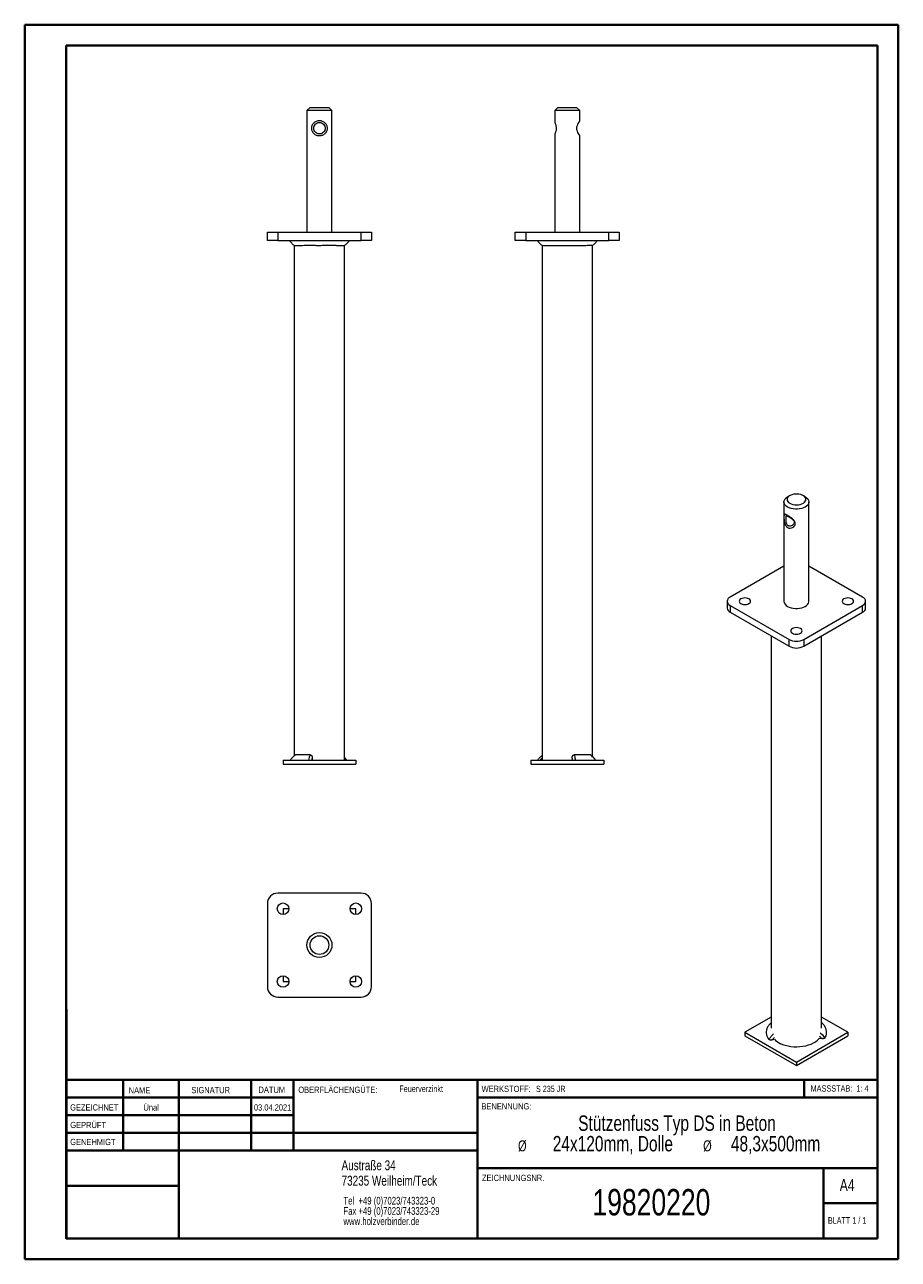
# Model space of a CAD drawing. Header units: millimetres. Extents: x 0 to 210, y 0 to 297.
import ezdxf

# ---------------------------------------------------------------- set-up
doc = ezdxf.new("R2010")
doc.units = ezdxf.units.MM
doc.styles.add('SLDTEXTSTYLE0', font='TXT', dxfattribs={"width": 0.75})
doc.styles.add('SLDTEXTSTYLE1', font='TXT', dxfattribs={"width": 0.681818})
doc.styles.add('SLDTEXTSTYLE2', font='TXT', dxfattribs={"width": 0.7})
doc.styles.add('SLDTEXTSTYLE3', font='TXT', dxfattribs={"width": 0.6875})

# ---------------------------------------------------------------- blocks, each defined once
blk = doc.blocks.new('SW_NOTE_0')
at = {"color": 0, "linetype": 'Continuous', "lineweight": 0, "char_height": 1.8521, "attachment_point": 1, "style": 'SLDTEXTSTYLE0'}
for s, insert in [('Tel  +49 (0)7023/743323-0', (0, 2.39)), ('Fax +49 (0)7023/743323-29', (0, -0.08)), ('www.holzverbinder.de', (0, -2.55))]:
    blk.add_mtext(s, dxfattribs=dict(at, insert=insert))
blk = doc.blocks.new('SW_NOTE_1')
at = {"color": 0, "linetype": 'Continuous', "lineweight": 0, "attachment_point": 2, "style": 'SLDTEXTSTYLE0'}
for s, insert, char_height in [('Stützenfuss Typ DS in Beton', (31.31, 4.77), 3.7042), ('24x120mm, Dolle', (15.9, -0.16), 3.7042), ('%%c', (-5.87, -1.22), 2.646), ('%%c', (38.63, -1.22), 2.646), ('48,3x500mm', (55.01, -0.16), 3.704)]:
    blk.add_mtext(s, dxfattribs=dict(at, insert=insert, char_height=char_height))

msp = doc.modelspace()

# ---------------------------------------------------------------- linework, layer by layer
at = {"color": 7, "linetype": 'Continuous', "lineweight": 40}
for p, q in [((0.08, 0.21), (0.08, 297.21)), ((0.08, 297.21), (210.08, 297.21)), ((210.08, 0.21), (210.08, 297.21)), ((210.08, 292.21), (210.08, 297.21)), ((10.08, 292.21), (205.08, 292.21)), ((10.08, 5.21), (10.08, 292.21)), ((205.08, 5.21), (205.08, 292.21)), ((10.11, 60.37), (10.11, 5.12)), ((205.08, 43.37), (10.11, 43.37)), ((23.71, 43.37), (23.71, 26.37)), ((37.1, 43.37), (37.1, 5.12)), ((54.51, 43.37), (54.51, 26.37)), ((64.71, 26.37), (64.71, 43.37)), ((108.91, 43.37), (108.91, 5.12)), ((187.47, 39.12), (187.47, 43.37)), ((64.71, 39.1), (10.11, 39.1)), ((205.08, 39.12), (108.91, 39.12)), ((64.71, 34.87), (10.11, 34.87)), ((108.91, 30.62), (10.11, 30.62)), ((108.91, 26.37), (10.11, 26.37)), ((108.91, 22.12), (205.08, 22.12)), ((192.08, 5.21), (192.08, 22.21)), ((37.1, 17.87), (10.11, 17.87)), ((10.11, 13.71), (10.08, 13.71)), ((205.08, 13.71), (192.08, 13.71)), ((10.11, 9.46), (10.08, 9.46)), ((10.08, 5.21), (205.08, 5.21)), ((205.08, 5.21), (180.99, 5.21)), ((0.08, 0.21), (210.08, 0.21))]:
    msp.add_line(p, q, dxfattribs=at)
at = {"color": 7, "linetype": 'Continuous', "lineweight": 15}
for p, q in [((68.68, 277.3), (67.93, 276.55)), ((67.93, 276.55), (67.93, 247.3)), ((70.93, 276.55), (67.93, 276.55)), ((68.68, 277.3), (70.93, 277.3)), ((70.93, 277.3), (73.18, 277.3)), ((73.93, 276.55), (70.93, 276.55)), ((73.93, 276.55), (73.18, 277.3)), ((73.93, 247.3), (73.93, 276.55)), ((128.26, 277.3), (127.51, 276.55)), ((127.51, 276.55), (127.51, 273.68)), ((133.51, 276.55), (127.51, 276.55)), ((128.26, 277.3), (132.76, 277.3)), ((133.51, 276.55), (132.76, 277.3)), ((133.51, 274.09), (133.51, 276.55)), ((127.51, 270.95), (127.51, 247.3)), ((133.51, 247.3), (133.51, 270.52)), ((58.43, 245.3), (58.43, 247.3)), ((58.43, 247.3), (60.93, 247.3)), ((60.93, 247.3), (60.93, 245.3)), ((60.93, 247.3), (80.93, 247.3)), ((80.93, 245.3), (80.93, 247.3)), ((80.93, 247.3), (83.43, 247.3)), ((83.43, 247.3), (83.43, 245.3)), ((118.01, 245.3), (118.01, 247.3)), ((118.01, 247.3), (120.51, 247.3)), ((120.51, 247.3), (120.51, 245.3)), ((120.51, 247.3), (140.51, 247.3)), ((140.51, 245.3), (140.51, 247.3)), ((140.51, 247.3), (143.01, 247.3)), ((143.01, 247.3), (143.01, 245.3)), ((60.93, 245.3), (58.43, 245.3)), ((60.93, 245.3), (80.93, 245.3)), ((64.89, 244.08), (64.89, 121.34)), ((76.96, 120.3), (76.96, 244.08)), ((83.43, 245.3), (80.93, 245.3)), ((120.51, 245.3), (118.01, 245.3)), ((120.51, 245.3), (140.51, 245.3)), ((124.48, 244.08), (124.48, 120.3)), ((136.55, 121.17), (136.55, 244.08)), ((143.01, 245.3), (140.51, 245.3)), ((182.59, 182.4), (182.59, 158.52)), ((184, 183.93), (183.47, 183.63)), ((187.71, 183.63), (187.18, 183.93)), ((188.59, 158.52), (188.59, 182.4)), ((182.59, 166.99), (169.68, 159.54)), ((201.5, 159.54), (188.59, 166.99)), ((168.95, 158.52), (168.95, 156.89)), ((169.68, 157.5), (183.82, 149.33)), ((169.68, 157.5), (169.68, 155.86)), ((187.36, 149.33), (201.5, 157.5)), ((201.5, 155.86), (201.5, 157.5)), ((202.23, 156.89), (202.23, 158.52)), ((169.68, 155.86), (183.82, 147.7)), ((187.36, 147.7), (201.5, 155.86)), ((179.55, 150.17), (179.55, 55.82)), ((183.82, 147.7), (183.82, 149.33)), ((187.36, 149.33), (187.36, 147.7)), ((191.63, 55.82), (191.63, 150.17)), ((62.18, 120.3), (62.18, 119.3)), ((62.18, 120.3), (79.68, 120.3)), ((62.18, 119.3), (79.68, 119.3)), ((69.22, 120.89), (69.22, 120.3)), ((77.04, 120.3), (76.96, 120.39)), ((79.68, 120.3), (79.68, 119.3)), ((121.76, 120.3), (121.76, 119.3)), ((121.76, 120.3), (139.26, 120.3)), ((121.76, 119.3), (139.26, 119.3)), ((139.26, 120.3), (139.26, 119.3)), ((80.93, 88.3), (60.93, 88.3)), ((58.43, 85.8), (58.43, 65.8)), ((63.55, 84.55), (62.18, 84.55)), ((62.18, 84.55), (62.18, 83.18)), ((79.68, 84.55), (78.3, 84.55)), ((79.68, 83.18), (79.68, 84.55)), ((83.43, 65.8), (83.43, 85.8)), ((62.18, 68.43), (62.18, 67.05)), ((79.68, 67.05), (79.68, 68.43)), ((62.18, 67.05), (63.55, 67.05)), ((78.3, 67.05), (79.68, 67.05)), ((60.93, 63.3), (80.93, 63.3)), ((179.55, 58.48), (173.21, 54.82)), ((197.96, 54.82), (191.63, 58.48)), ((191.83, 56.95), (191.63, 57.13)), ((173.21, 54.82), (173.21, 54)), ((173.21, 54.82), (185.59, 47.67)), ((173.21, 54), (185.59, 46.86)), ((185.59, 47.67), (197.96, 54.82)), ((185.59, 46.86), (197.96, 54)), ((197.96, 54.82), (197.96, 54)), ((179.8, 53), (180.28, 53.16)), ((191.14, 53.45), (191.65, 53.32)), ((185.59, 47.67), (185.59, 46.86))]:
    msp.add_line(p, q, dxfattribs=at)
at = {"color": 7, "linetype": 'Continuous', "lineweight": 0}
for p, q in [((64.71, 39.12), (10.11, 39.12)), ((23.71, 5.21), (23.71, 5.12)), ((54.51, 5.21), (54.51, 5.12))]:
    msp.add_line(p, q, dxfattribs=at)
at = {"color": 7, "linetype": 'Continuous', "lineweight": 15, "flags": 128}
for points in [[(184, 182.1), (184.35, 181.93), (184.75, 181.81), (185.19, 181.74), (185.65, 181.72), (186.1, 181.75), (186.53, 181.83), (186.92, 181.97), (187.26, 182.14), (187.53, 182.36), (187.72, 182.59), (187.82, 182.85), (187.83, 183.11), (187.75, 183.37), (187.58, 183.62), (187.33, 183.84), (187.01, 184.02), (186.63, 184.17), (186.21, 184.26), (185.76, 184.31), (185.3, 184.3), (184.86, 184.24), (184.45, 184.13), (184.08, 183.98), (183.77, 183.78), (183.54, 183.56), (183.4, 183.31), (183.34, 183.05), (183.37, 182.79), (183.5, 182.53), (183.71, 182.3), (184, 182.1)], [(183.47, 181.18), (183.13, 181.41), (182.87, 181.67), (182.69, 181.95), (182.6, 182.25), (182.6, 182.55), (182.69, 182.85), (182.87, 183.13), (183.13, 183.4), (183.47, 183.63)], [(187.71, 183.63), (188.05, 183.4), (188.31, 183.13), (188.49, 182.85), (188.58, 182.55), (188.58, 182.25), (188.49, 181.95), (188.31, 181.67), (188.05, 181.41), (187.71, 181.18), (187.31, 180.98), (186.86, 180.83), (186.36, 180.73), (185.85, 180.68), (185.33, 180.68), (184.81, 180.73), (184.32, 180.83), (183.87, 180.98), (183.47, 181.18)], [(169.68, 159.54), (169.37, 159.32), (169.14, 159.07), (168.99, 158.8), (168.95, 158.52), (168.99, 158.24), (169.14, 157.97), (169.37, 157.72), (169.68, 157.5)], [(172.24, 157.96), (172.53, 157.83), (172.86, 157.75), (173.21, 157.72), (173.57, 157.75), (173.9, 157.83), (174.19, 157.96), (174.4, 158.12), (174.54, 158.31), (174.59, 158.52), (174.54, 158.72), (174.4, 158.92), (174.19, 159.08), (173.9, 159.21), (173.57, 159.29), (173.21, 159.31), (172.86, 159.29), (172.53, 159.21), (172.24, 159.08), (172.02, 158.92), (171.89, 158.72), (171.84, 158.52), (171.89, 158.31), (172.02, 158.12), (172.24, 157.96)], [(183.47, 157.29), (183.87, 157.1), (184.32, 156.95), (184.81, 156.85), (185.33, 156.79), (185.85, 156.79), (186.36, 156.85), (186.86, 156.95), (187.31, 157.1), (187.71, 157.29), (188.05, 157.53), (188.31, 157.79), (188.49, 158.07), (188.58, 158.37), (188.59, 158.52)], [(196.99, 157.96), (197.28, 157.83), (197.61, 157.75), (197.96, 157.72), (198.32, 157.75), (198.65, 157.83), (198.94, 157.96), (199.15, 158.12), (199.29, 158.31), (199.34, 158.52), (199.29, 158.72), (199.15, 158.92), (198.94, 159.08), (198.65, 159.21), (198.32, 159.29), (197.96, 159.31), (197.61, 159.29), (197.28, 159.21), (196.99, 159.08), (196.77, 158.92), (196.63, 158.72), (196.59, 158.52), (196.63, 158.31), (196.77, 158.12), (196.99, 157.96)], [(201.5, 157.5), (201.81, 157.72), (202.04, 157.97), (202.18, 158.24), (202.23, 158.52), (202.18, 158.8), (202.04, 159.07), (201.81, 159.32), (201.5, 159.54)], [(184.62, 150.81), (184.9, 150.69), (185.23, 150.61), (185.59, 150.58), (185.94, 150.61), (186.28, 150.69), (186.56, 150.81), (186.78, 150.98), (186.92, 151.17), (186.96, 151.37), (186.92, 151.58), (186.78, 151.77), (186.56, 151.94), (186.28, 152.06), (185.94, 152.14), (185.59, 152.17), (185.23, 152.14), (184.9, 152.06), (184.62, 151.94), (184.4, 151.77), (184.26, 151.58), (184.21, 151.37), (184.26, 151.17), (184.4, 150.98), (184.62, 150.81)], [(179.55, 57.1), (179.49, 57.06), (179.29, 56.89), (179.29, 56.89), (179.29, 56.89)], [(191.32, 54.73), (191.87, 54.18), (192.22, 53.76), (192.45, 53.46), (192.45, 53.46), (192.45, 53.46)], [(181.68, 52.16), (182.26, 51.91), (182.9, 51.7), (183.57, 51.53), (184.27, 51.42), (184.99, 51.35), (185.72, 51.33), (186.44, 51.37), (187.16, 51.45), (187.85, 51.59), (188.51, 51.77), (189.12, 51.99), (189.69, 52.26), (190.19, 52.56), (190.63, 52.9), (190.99, 53.26), (191.14, 53.45)]]:
    msp.add_lwpolyline(points, dxfattribs=at)
at = {"color": 7, "linetype": 'Continuous', "lineweight": 15}
for centre, radius in [((62.18, 84.55), 1.38), ((79.68, 84.55), 1.38), ((70.93, 75.8), 3), ((70.93, 75.8), 2.25), ((62.18, 67.05), 1.38), ((79.68, 67.05), 1.38)]:
    msp.add_circle(centre, radius, dxfattribs=at)
for centre, radius, start, end in [((184.09, 158.67), 1.51, 185.6534, 245.6668), ((170.2, 157.01), 1.26, 185.6948, 245.6253), ((200.98, 157.01), 1.26, 294.3747, 354.3052), ((185.59, 152.75), 3.84, 242.6097, 297.3903), ((185.59, 151.11), 3.84, 242.6097, 297.3903), ((60.93, 85.8), 2.5, 90, 180), ((80.93, 85.8), 2.5, 0, 90), ((60.93, 65.8), 2.5, 180, 270), ((80.93, 65.8), 2.5, 270, 0), ((183.65, 56.41), 4.68, 224.0165, 245.1573)]:
    msp.add_arc(centre, radius, start, end, dxfattribs=at)
for points, knots in [([(72.86, 272.3), (72.86, 272.18), (72.84, 271.94), (72.68, 271.49), (72.33, 271.01), (71.81, 270.69), (71.32, 270.54), (70.93, 270.51), (70.54, 270.54), (70.05, 270.68), (69.53, 271), (69.17, 271.48), (69.02, 271.93), (68.97, 272.3), (69.01, 272.66), (69.17, 273.12), (69.52, 273.6), (70.04, 273.92), (70.53, 274.06), (70.92, 274.1), (71.31, 274.07), (71.8, 273.93), (72.33, 273.6), (72.68, 273.12), (72.84, 272.67), (72.86, 272.43), (72.86, 272.3)], [0, 0, 0, 0, 0.030019, 0.060349, 0.12187, 0.184925, 0.217135, 0.249389, 0.281898, 0.314208, 0.377562, 0.439111, 0.469386, 0.499361, 0.52959, 0.559763, 0.621537, 0.684798, 0.717043, 0.749583, 0.782098, 0.814399, 0.877933, 0.939665, 0.97, 1, 1, 1, 1]), ([(72.3, 272.3), (72.29, 272.4), (72.28, 272.59), (72.17, 272.93), (71.92, 273.3), (71.56, 273.55), (71.2, 273.66), (70.92, 273.69), (70.64, 273.66), (70.29, 273.55), (69.92, 273.29), (69.68, 272.93), (69.57, 272.58), (69.54, 272.3), (69.57, 272.02), (69.68, 271.67), (69.93, 271.31), (70.3, 271.06), (70.65, 270.95), (70.93, 270.92), (71.21, 270.95), (71.56, 271.06), (71.93, 271.31), (72.17, 271.67), (72.28, 272.02), (72.29, 272.21), (72.3, 272.3)], [0, 0, 0, 0, 0.030763, 0.062007, 0.125408, 0.188602, 0.219636, 0.250393, 0.281181, 0.312178, 0.37513, 0.438584, 0.46966, 0.500655, 0.531394, 0.562579, 0.625785, 0.688787, 0.719826, 0.750575, 0.781093, 0.812055, 0.874791, 0.937979, 0.969218, 1, 1, 1, 1]), ([(127.51, 273.68), (127.52, 273.67), (127.53, 273.64), (127.62, 273.43), (127.74, 273.1), (127.83, 272.68), (127.86, 272.22), (127.81, 271.79), (127.71, 271.41), (127.6, 271.12), (127.52, 270.94), (127.52, 270.95), (127.52, 270.95)], [0, 0, 0, 0, 0.10012, 0.200036, 0.305299, 0.41703, 0.52254, 0.617944, 0.715612, 0.823462, 0.934784, 1, 1, 1, 1]), ([(133.51, 270.52), (133.51, 270.53), (133.5, 270.54), (133.4, 270.68), (133.19, 271), (132.95, 271.48), (132.83, 271.93), (132.79, 272.3), (132.83, 272.66), (132.95, 273.12), (133.19, 273.59), (133.4, 273.92), (133.49, 274.06), (133.52, 274.1), (133.51, 274.09), (133.51, 274.09)], [0, 0, 0, 0, 0.063777, 0.128397, 0.255107, 0.378205, 0.438755, 0.498705, 0.559165, 0.61951, 0.74306, 0.869582, 0.934072, 0.999152, 1, 1, 1, 1]), ([(133.28, 273.68), (133.32, 273.75), (133.4, 273.88), (133.47, 274.02), (133.51, 274.09)], [0, 0, 0, 0, 0.499996, 1, 1, 1, 1]), ([(133.51, 270.52), (133.47, 270.59), (133.4, 270.72), (133.32, 270.86), (133.28, 270.93)], [0, 0, 0, 0, 0.500009, 1, 1, 1, 1]), ([(63.68, 245.3), (63.86, 245.07), (64.22, 244.62), (64.67, 244.26), (64.89, 244.09)], [0, 0, 0, 0, 0.5184549, 1, 1, 1, 1]), ([(70.93, 244.05), (70.6, 244.05), (69.96, 244.06), (69, 244.06), (68.24, 244.06), (67.65, 244.06), (67.1, 244.06), (66.61, 244.05), (66.17, 244.05), (65.78, 244.05), (65.46, 244.05), (65.22, 244.05), (65.04, 244.05), (64.94, 244.05), (64.93, 244.05), (64.93, 244.05)], [0, 0, 0, 0, 0.102188, 0.206067, 0.312345, 0.366144, 0.420826, 0.527081, 0.580868, 0.635537, 0.741817, 0.795616, 0.850298, 0.956591, 1, 1, 1, 1]), ([(76.92, 244.05), (76.92, 244.05), (76.91, 244.05), (76.85, 244.05), (76.75, 244.05), (76.55, 244.05), (76.28, 244.05), (75.93, 244.05), (75.63, 244.05), (75.3, 244.05), (74.94, 244.06), (74.55, 244.06), (73.99, 244.06), (73.39, 244.06), (72.76, 244.06), (72.21, 244.06), (71.6, 244.06), (71.15, 244.05), (70.93, 244.05)], [0, 0, 0, 0, 0.050992, 0.104306, 0.158192, 0.212865, 0.319029, 0.372916, 0.427588, 0.480531, 0.533845, 0.587733, 0.642407, 0.748654, 0.802438, 0.857105, 0.928214, 1, 1, 1, 1]), ([(76.96, 244.09), (77.18, 244.26), (77.63, 244.62), (77.99, 245.07), (78.18, 245.3)], [0, 0, 0, 0, 0.481545, 1, 1, 1, 1]), ([(123.26, 245.3), (123.45, 245.07), (123.81, 244.62), (124.26, 244.26), (124.48, 244.09)], [0, 0, 0, 0, 0.518455, 1, 1, 1, 1]), ([(136.51, 244.05), (136.5, 244.05), (136.47, 244.06), (136.22, 244.06), (135.83, 244.06), (135.28, 244.06), (134.59, 244.05), (133.79, 244.05), (132.89, 244.05), (131.93, 244.05), (130.92, 244.05), (129.91, 244.05), (128.9, 244.05), (127.96, 244.05), (127.07, 244.05), (126.29, 244.06), (125.63, 244.05), (125.11, 244.05), (124.74, 244.05), (124.54, 244.05), (124.53, 244.05), (124.53, 244.05)], [0, 0, 0, 0, 0.050858, 0.103072, 0.155989, 0.210442, 0.263348, 0.317788, 0.370707, 0.425159, 0.478085, 0.532544, 0.58547, 0.639931, 0.692856, 0.747317, 0.800243, 0.854704, 0.90763, 0.962091, 1, 1, 1, 1]), ([(136.55, 244.09), (136.77, 244.26), (137.21, 244.62), (137.58, 245.07), (137.76, 245.3)], [0, 0, 0, 0, 0.481545, 1, 1, 1, 1]), ([(185.34, 177.21), (185.33, 177.11), (185.31, 176.91), (185.1, 176.55), (184.69, 176.21), (184.17, 176.07), (183.76, 176.12), (183.47, 176.23), (183.21, 176.43), (182.93, 176.79), (182.71, 177.35), (182.62, 177.98), (182.6, 178.46), (182.6, 178.79), (182.6, 179.06), (182.62, 179.32), (182.7, 179.47), (182.92, 179.44), (183.2, 179.31), (183.46, 179.17), (183.75, 178.99), (184.17, 178.72), (184.69, 178.33), (185.1, 177.89), (185.31, 177.5), (185.33, 177.31), (185.34, 177.21)], [0, 0, 0, 0, 0.03002, 0.060349, 0.121871, 0.184925, 0.217136, 0.24939, 0.281898, 0.314208, 0.377563, 0.439111, 0.469386, 0.499361, 0.529591, 0.559763, 0.621538, 0.684799, 0.717044, 0.749583, 0.782098, 0.814399, 0.877933, 0.939666, 0.97, 1, 1, 1, 1]), ([(185.07, 177.51), (185.06, 177.59), (185.04, 177.74), (184.88, 178.02), (184.56, 178.33), (184.16, 178.61), (183.84, 178.8), (183.63, 178.93), (183.45, 179.03), (183.26, 179.12), (183.14, 179.14), (183.12, 179.04), (183.12, 178.84), (183.13, 178.64), (183.12, 178.38), (183.12, 178), (183.14, 177.52), (183.26, 177.09), (183.45, 176.81), (183.63, 176.67), (183.85, 176.59), (184.16, 176.57), (184.56, 176.71), (184.88, 176.99), (185.04, 177.28), (185.06, 177.43), (185.07, 177.51)], [0, 0, 0, 0, 0.030762, 0.062006, 0.125408, 0.188601, 0.219635, 0.250392, 0.28118, 0.312177, 0.375129, 0.438584, 0.469658, 0.500655, 0.531393, 0.562578, 0.625784, 0.688787, 0.719825, 0.750575, 0.781093, 0.812055, 0.874791, 0.937979, 0.969217, 1, 1, 1, 1]), ([(65.14, 121.54), (65.05, 121.47), (64.78, 121.26), (64.37, 120.86), (64.07, 120.51), (63.93, 120.31), (63.92, 120.31)], [0, 0, 0, 0, 0.2022043, 0.5817003, 0.9804466, 1, 1, 1, 1]), ([(65.16, 121.55), (64.95, 121.38), (64.6, 121.09), (64.2, 120.65), (64.01, 120.41), (63.93, 120.3), (63.93, 120.3)], [0, 0, 0, 0, 0.4646404, 0.7832843, 0.9999915, 1, 1, 1, 1]), ([(68.72, 121.55), (68.32, 121.55), (67.61, 121.56), (66.75, 121.55), (66.08, 121.55), (65.54, 121.56), (65.28, 121.55), (65.17, 121.55), (65.16, 121.55)], [0, 0, 0, 0, 0.243701, 0.426094, 0.613776, 0.796171, 0.983856, 1, 1, 1, 1]), ([(68.36, 120.3), (68.36, 120.3), (68.41, 120.51), (68.49, 120.87), (68.62, 121.27), (68.69, 121.47), (68.72, 121.55)], [0, 0, 0, 0, 0.000009, 0.454898, 0.77359, 1, 1, 1, 1]), ([(68.72, 121.55), (68.77, 121.55), (68.86, 121.54), (68.99, 121.46), (69.1, 121.33), (69.19, 121.16), (69.22, 121), (69.22, 120.91), (69.22, 120.89)], [0, 0, 0, 0, 0.163086, 0.32568, 0.500488, 0.70412, 0.947081, 1, 1, 1, 1]), ([(69.22, 120.89), (69.19, 120.79), (69.13, 120.6), (69.07, 120.39), (69.05, 120.3)], [0, 0, 0, 0, 0.571333, 1, 1, 1, 1]), ([(77.48, 120.3), (77.44, 120.36), (77.28, 120.58), (77.1, 120.79), (76.96, 120.94)], [0, 0, 0, 0, 0.22959, 1, 1, 1, 1]), ([(123.37, 120.3), (123.37, 120.3), (123.53, 120.52), (123.84, 120.86), (124.22, 121.23), (124.42, 121.39), (124.48, 121.44)], [0, 0, 0, 0, 0.000009, 0.508231, 0.864287, 1, 1, 1, 1]), ([(124.48, 120.83), (124.38, 120.74), (124.2, 120.58), (124.04, 120.39), (123.96, 120.3)], [0, 0, 0, 0, 0.516654, 1, 1, 1, 1]), ([(131.68, 120.89), (131.68, 120.98), (131.7, 121.14), (131.8, 121.34), (131.93, 121.48), (132.07, 121.55), (132.16, 121.55), (132.19, 121.55)], [0, 0, 0, 0, 0.271422, 0.509915, 0.706228, 0.903685, 1, 1, 1, 1]), ([(131.79, 120.3), (131.77, 120.43), (131.74, 120.62), (131.7, 120.8), (131.68, 120.86)], [0, 0, 0, 0, 0.622688, 1, 1, 1, 1]), ([(136.09, 121.55), (135.9, 121.55), (135.57, 121.56), (134.85, 121.55), (134.09, 121.55), (133.22, 121.55), (132.57, 121.55), (132.22, 121.55), (132.19, 121.55)], [0, 0, 0, 0, 0.2437095, 0.428745, 0.6137804, 0.7988177, 0.9838552, 1, 1, 1, 1]), ([(132.19, 121.55), (132.23, 121.38), (132.3, 121.09), (132.38, 120.65), (132.42, 120.41), (132.43, 120.3), (132.43, 120.3)], [0, 0, 0, 0, 0.4646404, 0.7832843, 0.9999915, 1, 1, 1, 1]), ([(137.3, 120.3), (137.3, 120.3), (137.13, 120.51), (136.86, 120.87), (136.44, 121.27), (136.2, 121.47), (136.09, 121.55)], [0, 0, 0, 0, 0.000009, 0.454898, 0.77359, 1, 1, 1, 1]), ([(137.32, 120.3), (137.25, 120.39), (137.06, 120.66), (136.68, 121.07), (136.34, 121.38), (136.15, 121.53), (136.14, 121.54)], [0, 0, 0, 0, 0.196857, 0.577047, 0.976267, 1, 1, 1, 1]), ([(179.29, 56.89), (179.13, 56.72), (178.8, 56.34), (178.47, 55.71), (178.31, 55.01), (178.36, 54.3), (178.58, 53.66), (178.86, 53.27), (178.98, 53.1)], [0, 0, 0, 0, 0.144602, 0.321148, 0.50285, 0.679041, 0.860293, 1, 1, 1, 1]), ([(192.45, 53.46), (192.54, 53.64), (192.75, 54.05), (192.87, 54.71), (192.8, 55.41), (192.52, 56.1), (192.18, 56.62), (191.88, 56.88), (191.81, 56.95)], [0, 0, 0, 0, 0.157203, 0.349134, 0.546671, 0.738217, 0.935264, 1, 1, 1, 1]), ([(178.98, 53.1), (178.98, 53.1), (179.05, 53.21), (179.2, 53.42), (179.42, 53.71), (179.62, 53.96), (179.79, 54.15), (179.93, 54.31), (180.02, 54.39), (180.05, 54.43)], [0, 0, 0, 0, 0.000009, 0.233209, 0.467379, 0.630887, 0.794728, 0.910934, 1, 1, 1, 1]), ([(180.28, 53.61), (180.19, 53.5), (180.02, 53.31), (179.87, 53.1), (179.8, 53)], [0, 0, 0, 0, 0.544176, 1, 1, 1, 1]), ([(191.65, 53.32), (191.55, 53.45), (191.39, 53.65), (191.21, 53.83), (191.14, 53.9)], [0, 0, 0, 0, 0.622688, 1, 1, 1, 1]), ([(179.8, 53), (179.76, 52.99), (179.68, 52.97), (179.57, 52.95), (179.45, 52.95), (179.35, 52.95), (179.26, 52.96), (179.18, 52.98), (179.11, 53), (179.06, 53.03), (179.01, 53.06), (178.99, 53.08), (178.98, 53.1)], [0, 0, 0, 0, 0.134817, 0.272837, 0.387797, 0.505708, 0.597709, 0.692129, 0.770115, 0.850257, 0.92401, 1, 1, 1, 1]), ([(192.45, 53.46), (192.43, 53.43), (192.39, 53.38), (192.27, 53.33), (192.12, 53.29), (191.9, 53.28), (191.74, 53.31), (191.65, 53.32)], [0, 0, 0, 0, 0.151612, 0.302896, 0.461933, 0.690343, 1, 1, 1, 1])]:
    msp.add_open_spline(points, degree=3, knots=knots, dxfattribs=at)

# ---------------------------------------------------------------- block references
at = {"color": 7, "linetype": 'Continuous', "lineweight": 0}
for name, p in [('SW_NOTE_1', (125.57, 30.05)), ('SW_NOTE_0', (76.7, 12.85))]:
    msp.add_blockref(name, p, dxfattribs=at)

# ---------------------------------------------------------------- texts
for s, insert, char_height, attachment_point, style in [('NAME', (25.07, 41.62), 1.5, 1, 'SLDTEXTSTYLE0'), ('SIGNATUR', (40.14, 41.68), 1.5, 1, 'SLDTEXTSTYLE0'), ('DATUM', (56.28, 41.74), 1.5, 1, 'SLDTEXTSTYLE0'), ('OBERFLÄCHENGÜTE:', (65.86, 41.74), 1.5, 1, 'SLDTEXTSTYLE0'), ('Feuerverzinkt', (90.14, 42.03), 1.5875, 1, 'SLDTEXTSTYLE0'), ('WERKSTOFF:', (109.91, 41.96), 1.5, 1, 'SLDTEXTSTYLE0'), ('S 235 JR', (122.99, 41.96), 1.5, 1, 'SLDTEXTSTYLE3'), ('MASSSTAB:  1: 4', (188.99, 42.07), 1.5, 1, 'SLDTEXTSTYLE2'), ('GEZEICHNET', (11, 37.51), 1.5, 1, 'SLDTEXTSTYLE0'), ('Ünal', (30.47, 37.5), 1.499, 2, 'SLDTEXTSTYLE0'), ('03.04.2021', (59.68, 37.5), 1.499, 2, 'SLDTEXTSTYLE0'), ('BENENNUNG:', (109.88, 37.77), 1.5, 1, 'SLDTEXTSTYLE0'), ('GEPRÜFT', (11.03, 33.28), 1.5, 1, 'SLDTEXTSTYLE0'), ('GENEHMIGT', (11.02, 29.19), 1.5, 1, 'SLDTEXTSTYLE0'), ('Austraße 34', (76.25, 24.02), 2.3813, 1, 'SLDTEXTSTYLE0'), ('73235 Weilheim/Teck', (76.25, 20.32), 2.3813, 1, 'SLDTEXTSTYLE0'), ('ZEICHNUNGSNR.', (110, 20.55), 1.5, 1, 'SLDTEXTSTYLE0'), ('A4', (196, 19.52), 2.91, 1, 'SLDTEXTSTYLE0'), ('19820220', (150.73, 17.12), 6.35, 2, 'SLDTEXTSTYLE0'), ('BLATT 1 / 1', (193.16, 10.36), 1.5875, 1, 'SLDTEXTSTYLE1')]:
    msp.add_mtext(s, dxfattribs=dict(at, insert=insert, char_height=char_height, attachment_point=attachment_point, style=style))

doc.saveas('drawing.dxf')
